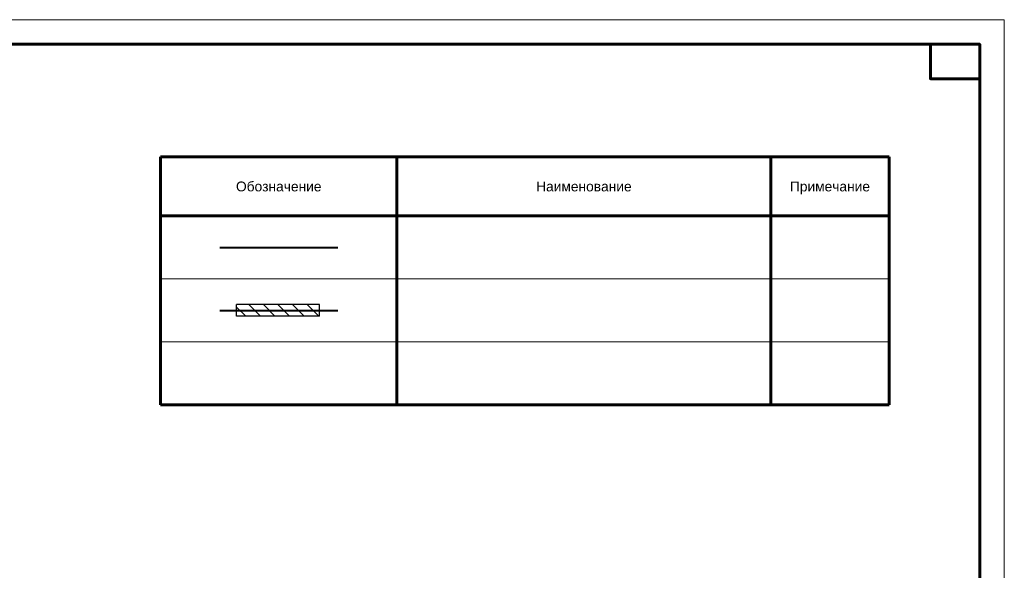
# Model space of a CAD drawing. Header units: millimetres. Extents: x 523431 to 527346, y -48565 to -47721.
# Tile 162 of 217: x 526127 to 526327, y -48380 to -48268. Entities that reach past the tile are written whole.
import ezdxf
from ezdxf.enums import TextEntityAlignment as Align

# ---------------------------------------------------------------- set-up
doc = ezdxf.new("R2010")
doc.units = ezdxf.units.MM
for name, color, linetype, lineweight in [('ВК-линия контур', 132, 'Continuous', 15), ('ВК-линия толстая', 30, 'Continuous', 60), ('ВК-Текст', 1, 'Continuous', 30), ('Пожарка', 1, 'Continuous', 40), ('ЭС', 1, 'Continuous', 60)]:
    doc.layers.add(name, color=color, linetype=linetype, lineweight=lineweight)
doc.styles.get("Standard").update_dxf_attribs({"font": 'arial.ttf'})
doc.linetypes.add('_KABEL500', pattern='A,7,[130,ltypeshp.shx,S=0.9,R=-45,X=0,Y=0.6363],1.5,[130,ltypeshp.shx,S=0.9,R=-45,X=0,Y=0.6363],1.5,[130,ltypeshp.shx,S=0.9,R=-45,X=0,Y=0.6363],5', length=15)

# ---------------------------------------------------------------- blocks, each defined once
blk = doc.blocks.new('*U31')
at = {"layer": 'ВК-линия контур', "color": 0}
for p, q in [((-420, 297), (0, 297)), ((0, 297), (0, 0))]:
    blk.add_line(p, q, dxfattribs=at)
at = {"layer": 'ВК-линия толстая', "color": 0}
for points in [[(-400, 5), (-400, 292), (-5, 292), (-5, 5)], [(-5, 292), (-15, 292), (-15, 285), (-5, 285)]]:
    blk.add_lwpolyline(points, close=True, dxfattribs=at)
at = {"layer": 'ВК-Текст', "color": 0}
blk.add_attdef('ЛИСТ_АЛ', text='', height=2.5, dxfattribs=at).set_placement((-10, 288.5), align=Align.MIDDLE_CENTER)
at = {"layer": 'ВК-Текст', "color": 0, "ltscale": 0.5}
blk.add_attdef('ВЕРХНИЙ_ШИФР', text='', height=0.000005, rotation=180, dxfattribs=at).set_placement((-400, 278), align=Align.MIDDLE_CENTER)
at = {"layer": 'ВК-Текст', "color": 0, "flags": 12}
blk.add_attdef('ФОРМАТ_ЛИСТА', (-42, 1.56), '', height=2.5, dxfattribs=at)

msp = doc.modelspace()

# ---------------------------------------------------------------- hatches: boundary and pattern name
at = {"lineweight": 30}
h = msp.add_hatch(dxfattribs=at)
h.set_pattern_fill('ANSI31', color=6, scale=16.8, angle=270, style=0)
h.set_pattern_definition([(315, (526188.1243, -48325.1602), (1.48492, 1.48492), [])])
h.paths.add_polyline_path([(526188.12, -48328.02), (526171.32, -48328.02), (526171.32, -48325.66), (526188.12, -48325.66)])

# ---------------------------------------------------------------- linework, layer by layer
at = {"lineweight": 0}
for p, q in [((526303.87, -48320.44), (526155.87, -48320.44)), ((526303.87, -48333.24), (526155.87, -48333.24)), ((526303.87, -48346.04), (526155.87, -48346.04))]:
    msp.add_line(p, q, dxfattribs=at)
at = {"color": 6, "lineweight": 30}
for p, q in [((526171.32, -48328.02), (526171.32, -48325.66)), ((526188.12, -48325.66), (526171.32, -48325.66)), ((526188.12, -48328.02), (526188.12, -48325.66)), ((526188.12, -48328.02), (526171.32, -48328.02))]:
    msp.add_line(p, q, dxfattribs=at)
at = {"layer": 'Пожарка', "color": 1, "linetype": '_KABEL500'}
for p, q in [((526167.87, -48314.04), (526191.87, -48314.04)), ((526167.87, -48326.84), (526191.87, -48326.84))]:
    msp.add_line(p, q, dxfattribs=at)
at = {"layer": 'ЭС', "color": 7}
for p, q in [((526155.87, -48295.64), (526155.87, -48346.04)), ((526303.87, -48295.64), (526155.87, -48295.64)), ((526203.87, -48295.64), (526203.87, -48346.04)), ((526279.87, -48295.64), (526279.87, -48346.04)), ((526303.87, -48295.64), (526303.87, -48346.04)), ((526303.87, -48307.64), (526155.87, -48307.64)), ((526303.87, -48346.04), (526155.87, -48346.04))]:
    msp.add_line(p, q, dxfattribs=at)

# ---------------------------------------------------------------- block references
msp.add_blockref('*U31', (526327.29, -48564.75))

# ---------------------------------------------------------------- texts
at = {"lineweight": 0}
for s, p in [('Обозначение', (526179.87, -48301.64)), ('Наименование', (526241.87, -48301.64)), ('Примечание', (526291.87, -48301.64))]:
    msp.add_text(s, height=2, dxfattribs=at).set_placement(p, align=Align.MIDDLE_CENTER)

doc.saveas('drawing.dxf')
